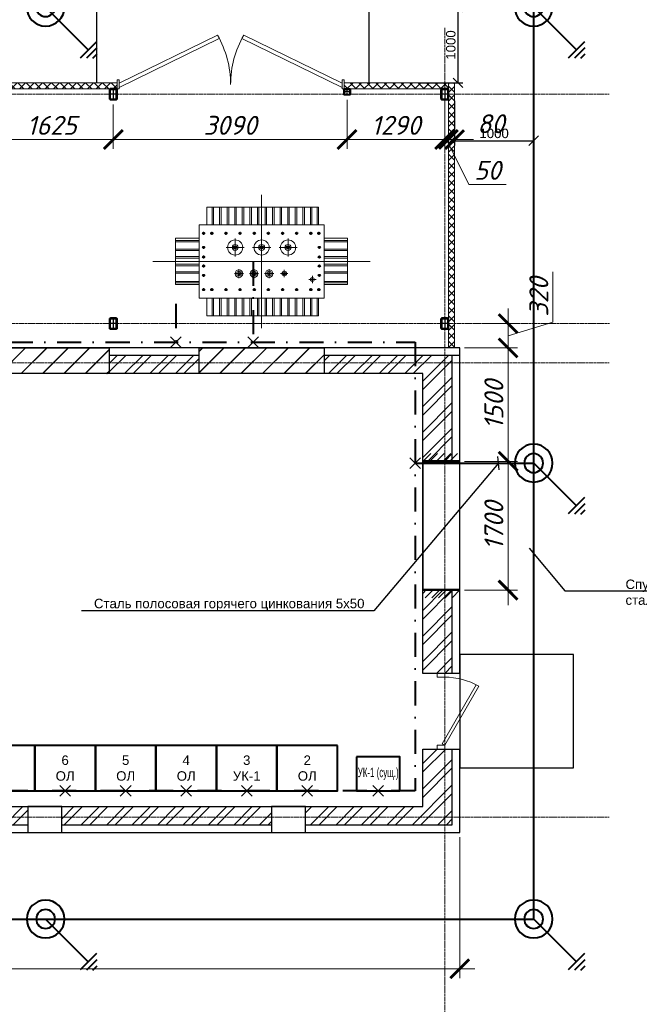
# Model space of a CAD drawing. Header units: millimetres. Extents: x 523209 to 536718, y -48289 to -47398.
# Tile 60 of 116: x 531864 to 532027, y -47791 to -47531. Entities that reach past the tile are written whole.
import ezdxf
from ezdxf import colors
from ezdxf.entities.mleader import LeaderData, LeaderLine
from ezdxf.math import Vec2, Vec3

# ---------------------------------------------------------------- set-up
doc = ezdxf.new("R2010")
doc.units = ezdxf.units.MM
for name, pattern in [('ACAD_ISO02W100', [15, 12, -3]), ('CENTER', [50.8, 31.75, -6.35, 6.35, -6.35]), ('DASHDOT', [25.4, 12.7, -6.35, 0, -6.35]), ('GOST2.303 5', [24, 20, -1.5, 1, -1.5]), ('GOST2.303 6', [12, 8, -1.5, 1, -1.5])]:
    doc.linetypes.add(name, pattern=pattern)
doc.layers.get('Defpoints').update_dxf_attribs({"color": 140})
doc.layers.add('03_Осевые', color=4, linetype='GOST2.303 5')
doc.layers.add('Двери ArchiCAD', color=7, linetype='Continuous')
for name, color, linetype, lineweight in [('centre', 1, 'CENTER', 15), ('main', 162, 'Continuous', 15), ('А_СЭНДВИЧ', 30, 'Continuous', 5), ('Двери', 250, 'Continuous', 9), ('Металл', 170, 'Continuous', 40), ('Надписи', 172, 'Continuous', 25), ('осевая', 252, 'GOST2.303 6', 9), ('Размеры', 30, 'Continuous', 9), ('сэндвич', 54, 'Continuous', 40), ('Узлы', 155, 'Continuous', 25), ('электрика', 1, 'Continuous', 40)]:
    doc.layers.add(name, color=color, linetype=linetype, lineweight=lineweight)
doc.layers.add('Двери ArchiCAD_Ном._пера__3', color=7, linetype='Continuous', lineweight=18, true_color=0xff6500)
doc.styles.add('100', font='cs_gost2304.shx', dxfattribs={"oblique": 15, "height": 250})
doc.styles.add('GOST 2.304', font='CS_Gost2304.shx')
doc.styles.get("Standard").update_dxf_attribs({"font": 'arial.ttf'})
doc.styles.add('СГЕНЕРИР_СТИЛЬ_1', font='times.ttf')
doc.styles.add('СГЕНЕРИР_СТИЛЬ_3', font='isocpeur.ttf', dxfattribs={"oblique": 15})
doc.linetypes.add('Demolish Line1', pattern='A,40,-16,["X",Standard,S=8,R=0,X=-8,Y=-4],-5.6', length=61.6)
doc.dimstyles.new('ISO-25', dxfattribs={"dimtxt": 2.5, "dimasz": 2.5, "dimexe": 1.25, "dimexo": 0.625, "dimtad": 1, "dimtxsty": 'Standard', "dimcen": 2.5, "dimadec": 0, "dimazin": 0, "dimtfac": 1, "dimtmove": 0, "dimatfit": 3, "dimfxl": 1, "dimarcsym": 0})
doc.dimstyles.new('SPDS100', dxfattribs={"dimscale": 100, "dimtxt": 2.5, "dimasz": 2.5, "dimexe": 1.25, "dimexo": 0.625, "dimtad": 1, "dimdec": 0, "dimrnd": 0.001, "dimtxsty": 'GOST 2.304', "dimblk": 'OBLIQUE', "dimcen": 2.5, "dimdle": 2, "dimclrd": 256, "dimclre": 256, "dimclrt": 256, "dimadec": 0, "dimazin": 2, "dimtfac": 0.75, "dimtdec": 0, "dimtmove": 1, "dimatfit": 3, "dimfxl": 1, "dimtolj": 1, "dimlwd": -1, "dimlwe": -1, "dimarcsym": 0})
pattern_1 = [(45, (-90472.02, 100154.6), (-168.3798, 168.3798), []), (45, (-90359.77, 100154.6), (-168.3798, 168.3798), [])]

# ---------------------------------------------------------------- blocks, each defined once
blk = doc.blocks.new('*U120')
at = {"layer": 'А_СЭНДВИЧ'}
h = blk.add_hatch(dxfattribs=at)
h.set_pattern_fill('NET', color=256, scale=25, angle=45)
h.set_pattern_definition([(45, (1390.03, -100), (-56.1266, 56.1266), []), (135, (1390.03, -100), (-56.1266, -56.1266), [])])
h.paths.add_polyline_path([(68981, -52694), (70361, -52694), (70361, -52614), (68981, -52614)])
blk.add_lwpolyline([(68981, -52694), (70361, -52694), (70361, -52614), (68981, -52614)], close=True, dxfattribs=at)
blk = doc.blocks.new('*U121')
at = {"layer": 'А_СЭНДВИЧ'}
h = blk.add_hatch(dxfattribs=at)
h.set_pattern_fill('NET', color=256, scale=25, angle=45)
h.set_pattern_definition([(45, (3704.01, -100), (-56.1266, 56.1266), []), (135, (3704.01, -100), (-56.1266, -56.1266), [])])
h.paths.add_polyline_path([(69078, -52694), (72578, -52694), (72578, -52614), (69078, -52614)])
blk.add_lwpolyline([(69078, -52694), (72578, -52694), (72578, -52614), (69078, -52614)], close=True, dxfattribs=at)
blk = doc.blocks.new('IFC Дверь - Распашная')
at = {"layer": 'Двери ArchiCAD_Ном._пера__3', "color": 0, "linetype": 'Continuous'}
for p, q in [((-329, 450), (-349, 415)), ((-349, 415), (430, -35)), ((450, 0), (-329, 450)), ((-500, 0), (-450, 0)), ((-450, -100), (-450, 0)), ((430, -35), (450, 0)), ((500, 0), (450, 0)), ((450, -100), (450, 0)), ((-500, -100), (-450, -100)), ((500, -100), (450, -100))]:
    blk.add_line(p, q, dxfattribs=at)
blk.add_arc((450, 0), 900, 150, 180, dxfattribs=at)
blk = doc.blocks.new('ворота')
at = {"layer": 'Двери', "color": 0}
for p, q in [((80334, -53636), (81635, -53000)), ((80334, -53693), (81660, -53043)), ((83284, -53693), (81959, -53043)), ((83284, -53636), (81984, -53000))]:
    blk.add_line(p, q, dxfattribs=at)
for points in [[(80309, -53710), (80334, -53710), (80334, -53590), (80309, -53590)], [(83284, -53710), (83309, -53710), (83309, -53590), (83284, -53590)]]:
    blk.add_lwpolyline(points, close=True, dxfattribs=at)
for centre, start, end in [((80509, -53650), 0, 30), ((83109, -53650), 150, 180)]:
    blk.add_arc(centre, 1300, start, end, dxfattribs=at)
blk = doc.blocks.new('_ArchTick')
at = {"color": 0, "linetype": 'ByBlock', "const_width": 0.15}
blk.add_lwpolyline([(-0.5, -0.5), (0.5, 0.5)], dxfattribs=at)
blk = doc.blocks.new('*D241')
at = {"layer": 'Defpoints', "color": 0, "transparency": 16777216}
for p in [(17711, 14085), (20801, 14150), (20801, 13562)]:
    blk.add_point(p, dxfattribs=at)
at = {"layer": 'Размеры', "linetype": 'Continuous', "transparency": 16777216}
for p, q in [((20801, 14088), (20801, 13437)), ((17711, 14023), (17711, 13437)), ((17511, 13562), (21001, 13562))]:
    blk.add_line(p, q, dxfattribs=at)
at = {"layer": 'Размеры', "transparency": 16777216, "xscale": 250, "yscale": 250, "zscale": 250, "rotation": 180}
blk.add_blockref('_ArchTick', (17711, 13562), dxfattribs=at)
at = {"layer": 'Размеры', "transparency": 16777216, "xscale": 250, "yscale": 250, "zscale": 250}
blk.add_blockref('_ArchTick', (20801, 13562), dxfattribs=at)
at = {"layer": 'Размеры', "transparency": 16777216, "insert": (19256, 13749), "char_height": 250, "attachment_point": 5, "style": 'СГЕНЕРИР_СТИЛЬ_3'}
blk.add_mtext('\\A1;3090', dxfattribs=at)
blk = doc.blocks.new('*D242')
at = {"layer": 'Defpoints', "color": 0, "transparency": 16777216}
for p in [(20801, 14150), (22091, 14085), (22091, 13562)]:
    blk.add_point(p, dxfattribs=at)
at = {"layer": 'Размеры', "linetype": 'Continuous', "transparency": 16777216}
for p, q in [((20801, 14088), (20801, 13437)), ((22091, 14023), (22091, 13437)), ((20601, 13562), (22291, 13562))]:
    blk.add_line(p, q, dxfattribs=at)
at = {"layer": 'Размеры', "transparency": 16777216, "xscale": 250, "yscale": 250, "zscale": 250, "rotation": 180}
blk.add_blockref('_ArchTick', (20801, 13562), dxfattribs=at)
at = {"layer": 'Размеры', "transparency": 16777216, "xscale": 250, "yscale": 250, "zscale": 250}
blk.add_blockref('_ArchTick', (22091, 13562), dxfattribs=at)
at = {"layer": 'Размеры', "transparency": 16777216, "insert": (21446, 13749), "char_height": 250, "attachment_point": 5, "style": 'СГЕНЕРИР_СТИЛЬ_3'}
blk.add_mtext('\\A1;1290', dxfattribs=at)
blk = doc.blocks.new('*D243')
at = {"layer": 'Defpoints', "color": 0, "transparency": 16777216}
for p in [(22091, 14085), (22141, 14085), (22141, 13562)]:
    blk.add_point(p, dxfattribs=at)
at = {"layer": 'Размеры', "linetype": 'Continuous', "transparency": 16777216}
for p, q in [((22091, 14023), (22091, 13437)), ((22141, 14023), (22141, 13437)), ((22091, 13562), (21841, 13562)), ((22091, 13562), (22141, 13562)), ((22091, 13562), (22141, 13562)), ((22116, 13562), (22411, 12968)), ((22141, 13562), (22391, 13562)), ((22411, 12968), (22903, 12968))]:
    blk.add_line(p, q, dxfattribs=at)
at = {"layer": 'Размеры', "transparency": 16777216, "xscale": 250, "yscale": 250, "zscale": 250}
blk.add_blockref('_ArchTick', (22091, 13562), dxfattribs=at)
at = {"layer": 'Размеры', "transparency": 16777216, "xscale": 250, "yscale": 250, "zscale": 250, "rotation": 180}
blk.add_blockref('_ArchTick', (22141, 13562), dxfattribs=at)
at = {"layer": 'Размеры', "transparency": 16777216, "insert": (22657, 13155), "char_height": 250, "attachment_point": 5, "style": 'СГЕНЕРИР_СТИЛЬ_3'}
blk.add_mtext('\\A1;50', dxfattribs=at)
blk = doc.blocks.new('*D244')
at = {"layer": 'Defpoints', "color": 0, "transparency": 16777216}
for p in [(22141, 14085), (22221, 14085), (22221, 13562)]:
    blk.add_point(p, dxfattribs=at)
at = {"layer": 'Размеры', "linetype": 'Continuous', "transparency": 16777216}
for p, q in [((22141, 14023), (22141, 13437)), ((22221, 14023), (22221, 13437)), ((22141, 13562), (21891, 13562)), ((22141, 13562), (22221, 13562)), ((22221, 13562), (22471, 13562))]:
    blk.add_line(p, q, dxfattribs=at)
at = {"layer": 'Размеры', "transparency": 16777216, "xscale": 250, "yscale": 250, "zscale": 250}
blk.add_blockref('_ArchTick', (22141, 13562), dxfattribs=at)
at = {"layer": 'Размеры', "transparency": 16777216, "xscale": 250, "yscale": 250, "zscale": 250, "rotation": 180}
blk.add_blockref('_ArchTick', (22221, 13562), dxfattribs=at)
at = {"layer": 'Размеры', "transparency": 16777216, "insert": (22701, 13770), "char_height": 250, "attachment_point": 5, "style": 'СГЕНЕРИР_СТИЛЬ_3'}
blk.add_mtext('\\A1;80', dxfattribs=at)
blk = doc.blocks.new('*D251')
at = {"layer": 'Defpoints', "color": 0, "transparency": 16777216}
for p in [(22291, 9310), (22291, 7610), (22929, 7610)]:
    blk.add_point(p, dxfattribs=at)
at = {"layer": 'Размеры', "linetype": 'Continuous', "transparency": 16777216}
for p, q in [((22929, 9510), (22929, 7410)), ((22354, 9310), (23054, 9310)), ((22354, 7610), (23054, 7610))]:
    blk.add_line(p, q, dxfattribs=at)
at = {"layer": 'Размеры', "transparency": 16777216, "xscale": 250, "yscale": 250, "zscale": 250}
for p, rotation in [((22929, 9310), 90), ((22929, 7610), 270)]:
    blk.add_blockref('_ArchTick', p, dxfattribs=dict(at, rotation=rotation))
at = {"layer": 'Размеры', "transparency": 16777216, "insert": (22741, 8460), "char_height": 250, "attachment_point": 5, "rotation": 90, "style": 'СГЕНЕРИР_СТИЛЬ_3'}
blk.add_mtext('\\A1;1700', dxfattribs=at)
blk = doc.blocks.new('*D252')
at = {"layer": 'Defpoints', "color": 0, "transparency": 16777216}
for p in [(22291, 10810), (22929, 10810), (22291, 9310)]:
    blk.add_point(p, dxfattribs=at)
at = {"layer": 'Размеры', "linetype": 'Continuous', "transparency": 16777216}
for p, q in [((22929, 9110), (22929, 11010)), ((22354, 10810), (23054, 10810)), ((22354, 9310), (23054, 9310))]:
    blk.add_line(p, q, dxfattribs=at)
at = {"layer": 'Размеры', "transparency": 16777216, "xscale": 250, "yscale": 250, "zscale": 250}
for p, rotation in [((22929, 10810), 90), ((22929, 9310), 270)]:
    blk.add_blockref('_ArchTick', p, dxfattribs=dict(at, rotation=rotation))
at = {"layer": 'Размеры', "transparency": 16777216, "insert": (22741, 10060), "char_height": 250, "attachment_point": 5, "rotation": 90, "style": 'СГЕНЕРИР_СТИЛЬ_3'}
blk.add_mtext('\\A1;1500', dxfattribs=at)
blk = doc.blocks.new('A$C6DC02123')
for points in [[(820, 792.1, 1), (797.7, 792.1, 1)], [(1080.3, 792.1, 1), (1058, 792.1, 1)], [(1340.6, 792.1, 1), (1318.3, 792.1, 1)], [(857.2, 535.5, 1), (834.8, 535.5, 1)], [(1005.9, 535.5, 1), (983.6, 535.5, 1)], [(1154.7, 535.5, 1), (1132.3, 535.5, 1)], [(1303.4, 535.5, 1), (1281.1, 535.5, 1)]]:
    blk.add_hatch(color=256).paths.add_polyline_path(points)
for centre, radius in [((498.2, 930.7), 7.44), ((579.7, 930.7), 7.44), ((718.8, 930.7), 7.44), ((857.9, 930.7), 7.44), ((997, 930.7), 7.44), ((1136.1, 930.7), 7.44), ((1275.1, 930.7), 7.44), ((1414.2, 930.7), 7.44), ((1553.3, 930.7), 7.44), ((1631.8, 930.7), 7.44), ((498.2, 792.1), 7.44), ((808.8, 792.1), 11.2), ((1069.1, 792.1), 11.2), ((1329.4, 792.1), 11.2), ((1637, 792.1), 7.44), ((498.2, 699.1), 7.44), ((1637, 699.1), 7.44), ((498.2, 609.9), 7.44), ((1637, 609.9), 7.44), ((498.2, 516.9), 7.44), ((1637, 516.9), 7.44), ((498.2, 378.2), 7.44), ((579.7, 378.2), 7.44), ((718.8, 378.2), 7.44), ((857.9, 378.2), 7.44), ((997, 378.2), 7.44), ((1136.1, 378.2), 7.44), ((1275.1, 378.2), 7.44), ((1414.2, 378.2), 7.44), ((1553.3, 378.2), 7.44), ((1631.8, 378.2), 7.44)]:
    blk.add_circle(centre, radius)
at = {"layer": 'centre', "lineweight": 15, "ltscale": 100}
for p, q in [((1069.1, 1309), (1069.1, 0)), ((808.8, 702.8), (808.8, 881.3)), ((1069.1, 702.8), (1069.1, 881.3)), ((1329.4, 702.8), (1329.4, 881.3)), ((719.6, 792.1), (898.1, 792.1)), ((979.9, 792.1), (1158.4, 792.1)), ((1240.2, 792.1), (1418.7, 792.1)), ((0, 654.5), (2138.2, 655.4)), ((801.4, 535.5), (890.6, 535.5)), ((846, 490.9), (846, 580.1)), ((950.1, 535.5), (1039.4, 535.5)), ((994.7, 490.9), (994.7, 580.1)), ((1098.9, 535.5), (1188.1, 535.5)), ((1143.5, 490.9), (1143.5, 580.1)), ((1256.1, 535.5), (1328.4, 535.5)), ((1292.2, 571.7), (1292.2, 499.3)), ((1568.5, 513.1), (1568.5, 440.8)), ((1532.3, 477), (1604.7, 477))]:
    blk.add_line(p, q, dxfattribs=at)
at = {"layer": 'main', "lineweight": 15, "ltscale": 100}
for p, q in [((1628, 1189.5), (529.9, 1189.5)), ((529.9, 1189.5), (529.9, 1015.7)), ((582, 1189.5), (582, 1015.7)), ((596.8, 1189.5), (596.8, 1015.7)), ((656.3, 1189.5), (656.3, 1015.7)), ((671.2, 1189.5), (671.2, 1015.7)), ((730.7, 1189.5), (730.7, 1015.7)), ((745.6, 1189.5), (745.6, 1015.7)), ((805.1, 1189.5), (805.1, 1015.7)), ((820, 1189.5), (820, 1015.7)), ((879.5, 1189.5), (879.5, 1015.7)), ((894.3, 1189.5), (894.3, 1015.7)), ((953.8, 1189.5), (953.8, 1015.7)), ((968.7, 1189.5), (968.7, 1015.7)), ((1028.2, 1189.5), (1028.2, 1015.7)), ((1043.1, 1189.5), (1043.1, 1015.7)), ((1102.6, 1189.5), (1102.6, 1015.7)), ((1117.5, 1189.5), (1117.5, 1015.7)), ((1177, 1189.5), (1177, 1015.7)), ((1191.8, 1189.5), (1191.8, 1015.7)), ((1251.3, 1189.5), (1251.3, 1015.7)), ((1266.2, 1189.5), (1266.2, 1015.7)), ((1325.7, 1189.5), (1325.7, 1015.7)), ((1340.6, 1189.5), (1340.6, 1015.7)), ((1400.1, 1189.5), (1400.1, 1015.7)), ((1415, 1189.5), (1415, 1015.7)), ((1474.5, 1189.5), (1474.5, 1015.7)), ((1489.3, 1189.5), (1489.3, 1015.7)), ((1548.8, 1189.5), (1548.8, 1015.7)), ((1563.7, 1189.5), (1563.7, 1015.7)), ((1616.9, 1189.5), (1616.9, 1015.7)), ((1628, 1189.5), (1628, 1015.7)), ((455.5, 1015.7), (1682.7, 1015.7)), ((455.5, 1015.7), (455.5, 293.2)), ((1682.7, 1015.7), (1682.7, 293.2)), ((223.1, 883.1), (223.1, 426.7)), ((223.1, 883.1), (455.5, 883.1)), ((1915.1, 883.1), (1682.7, 883.1)), ((1915.1, 883.1), (1915.1, 426.7)), ((223.1, 861.9), (455.5, 861.9)), ((223.1, 847), (455.5, 847)), ((223.1, 776.5), (455.5, 776.5)), ((1915.1, 861.9), (1682.7, 861.9)), ((1915.1, 847), (1682.7, 847)), ((1915.1, 776.5), (1682.7, 776.5)), ((223.1, 761.6), (455.5, 761.6)), ((223.1, 702.1), (455.5, 702.1)), ((223.1, 687.2), (455.5, 687.2)), ((1915.1, 761.6), (1682.7, 761.6)), ((1915.1, 702.1), (1682.7, 702.1)), ((1915.1, 687.2), (1682.7, 687.2)), ((223.1, 627.7), (455.5, 627.7)), ((223.1, 612.9), (455.5, 612.9)), ((1915.1, 627.7), (1682.7, 627.7)), ((1915.1, 612.9), (1682.7, 612.9)), ((223.1, 553.4), (455.5, 553.4)), ((223.1, 538.5), (455.5, 538.5)), ((1915.1, 553.4), (1682.7, 553.4)), ((1915.1, 538.5), (1682.7, 538.5)), ((223.1, 458.9), (455.5, 458.9)), ((223.1, 444), (455.5, 444)), ((223.1, 426.7), (455.5, 426.7)), ((1915.1, 458.9), (1682.7, 458.9)), ((1915.1, 444), (1682.7, 444)), ((1915.1, 426.7), (1682.7, 426.7)), ((455.5, 293.2), (1682.7, 293.2)), ((529.9, 293.2), (529.9, 119.4)), ((582, 293.2), (582, 119.4)), ((596.8, 293.2), (596.8, 119.4)), ((656.3, 293.2), (656.3, 119.4)), ((671.2, 293.2), (671.2, 119.4)), ((730.7, 293.2), (730.7, 119.4)), ((745.6, 293.2), (745.6, 119.4)), ((805.1, 293.2), (805.1, 119.4)), ((820, 293.2), (820, 119.4)), ((879.5, 293.2), (879.5, 119.4)), ((894.3, 293.2), (894.3, 119.4)), ((953.8, 293.2), (953.8, 119.4)), ((968.7, 293.2), (968.7, 119.4)), ((1028.2, 293.2), (1028.2, 119.4)), ((1043.1, 293.2), (1043.1, 119.4)), ((1102.6, 293.2), (1102.6, 119.4)), ((1117.5, 293.2), (1117.5, 119.4)), ((1177, 293.2), (1177, 119.4)), ((1191.8, 293.2), (1191.8, 119.4)), ((1251.3, 293.2), (1251.3, 119.4)), ((1266.2, 293.2), (1266.2, 119.4)), ((1325.7, 293.2), (1325.7, 119.4)), ((1340.6, 293.2), (1340.6, 119.4)), ((1400.1, 293.2), (1400.1, 119.4)), ((1415, 293.2), (1415, 119.4)), ((1474.5, 293.2), (1474.5, 119.4)), ((1489.3, 293.2), (1489.3, 119.4)), ((1548.8, 293.2), (1548.8, 119.4)), ((1563.7, 293.2), (1563.7, 119.4)), ((1616.9, 293.2), (1616.9, 119.4)), ((1628, 293.2), (1628, 119.4)), ((529.9, 119.4), (1628, 119.4))]:
    blk.add_line(p, q, dxfattribs=at)
for centre, radius in [((808.8, 792.1), 74.4), ((808.8, 792.1), 29.7), ((1069.1, 792.1), 74.4), ((1069.1, 792.1), 29.7), ((1329.4, 792.1), 74.4), ((1329.4, 792.1), 29.7), ((846, 535.5), 37.2), ((846, 535.5), 22.3), ((846, 535.5), 11.2), ((994.7, 535.5), 37.2), ((994.7, 535.5), 22.3), ((994.7, 535.5), 11.2), ((1143.5, 535.5), 37.2), ((1143.5, 535.5), 22.3), ((1143.5, 535.5), 11.2), ((1292.2, 535.5), 22.3), ((1292.2, 535.5), 11.2), ((1568.5, 477), 18.6)]:
    blk.add_circle(centre, radius, dxfattribs=at)
blk = doc.blocks.new('*U210')
for points in [[(-32, -40), (32, -40, 0.414214), (40, -32), (40, 32, 0.414214), (32, 40), (-32, 40, 0.414214), (-40, 32), (-40, -32, 0.414214)], [(-32, -36), (32, -36, 0.414214), (36, -32), (36, 32, 0.414214), (32, 36), (-32, 36, 0.414214), (-36, 32), (-36, -32, 0.414214)]]:
    blk.add_lwpolyline(points, format="xyb", close=True)
at = {"layer": '03_Осевые'}
for p, q in [((0, -40), (0, 40)), ((-40, 0), (40, 0))]:
    blk.add_line(p, q, dxfattribs=at)
blk = doc.blocks.new('*U214')
for points in [[(-38, -70), (38, -70, 0.414214), (50, -58), (50, 58, 0.414214), (38, 70), (-38, 70, 0.414214), (-50, 58), (-50, -58, 0.414214)], [(-38, -64), (38, -64, 0.414214), (44, -58), (44, 58, 0.414214), (38, 64), (-38, 64, 0.414214), (-44, 58), (-44, -58, 0.414214)]]:
    blk.add_lwpolyline(points, format="xyb", close=True)
at = {"layer": '03_Осевые'}
for p, q in [((-50, 0), (50, 0)), ((0, -70), (0, 70))]:
    blk.add_line(p, q, dxfattribs=at)
blk = doc.blocks.new('*U215')
for points in [[(-38, -70), (38, -70, 0.414214), (50, -58), (50, 58, 0.414214), (38, 70), (-38, 70, 0.414214), (-50, 58), (-50, -58, 0.414214)], [(-38, -64), (38, -64, 0.414214), (44, -58), (44, 58, 0.414214), (38, 64), (-38, 64, 0.414214), (-44, 58), (-44, -58, 0.414214)]]:
    blk.add_lwpolyline(points, format="xyb", close=True)
at = {"layer": '03_Осевые'}
for p, q in [((-50, 0), (50, 0)), ((0, -70), (0, 70))]:
    blk.add_line(p, q, dxfattribs=at)
blk = doc.blocks.new('*U216')
for points in [[(-38, -70), (38, -70, 0.414214), (50, -58), (50, 58, 0.414214), (38, 70), (-38, 70, 0.414214), (-50, 58), (-50, -58, 0.414214)], [(-38, -64), (38, -64, 0.414214), (44, -58), (44, 58, 0.414214), (38, 64), (-38, 64, 0.414214), (-44, 58), (-44, -58, 0.414214)]]:
    blk.add_lwpolyline(points, format="xyb", close=True)
at = {"layer": '03_Осевые'}
for p, q in [((-50, 0), (50, 0)), ((0, -70), (0, 70))]:
    blk.add_line(p, q, dxfattribs=at)
blk = doc.blocks.new('*U217')
for points in [[(-38, -70), (38, -70, 0.414214), (50, -58), (50, 58, 0.414214), (38, 70), (-38, 70, 0.414214), (-50, 58), (-50, -58, 0.414214)], [(-38, -64), (38, -64, 0.414214), (44, -58), (44, 58, 0.414214), (38, 64), (-38, 64, 0.414214), (-44, 58), (-44, -58, 0.414214)]]:
    blk.add_lwpolyline(points, format="xyb", close=True)
at = {"layer": '03_Осевые'}
for p, q in [((-50, 0), (50, 0)), ((0, -70), (0, 70))]:
    blk.add_line(p, q, dxfattribs=at)
blk = doc.blocks.new('*D254')
at = {"layer": 'Defpoints', "color": 0, "transparency": 16777216}
for p in [(22543, 11130), (22929, 11130), (22543, 10810)]:
    blk.add_point(p, dxfattribs=at)
at = {"layer": 'Размеры', "linetype": 'Continuous', "transparency": 16777216}
for p, q in [((23522, 11148), (23522, 11815)), ((22929, 10610), (22929, 11330)), ((22606, 11130), (23054, 11130)), ((22929, 10970), (23522, 11148)), ((22606, 10810), (23054, 10810))]:
    blk.add_line(p, q, dxfattribs=at)
at = {"layer": 'Размеры', "transparency": 16777216, "xscale": 250, "yscale": 250, "zscale": 250}
for p, rotation in [((22929, 11130), 90), ((22929, 10810), 270)]:
    blk.add_blockref('_ArchTick', p, dxfattribs=dict(at, rotation=rotation))
at = {"layer": 'Размеры', "transparency": 16777216, "insert": (23335, 11482), "char_height": 250, "attachment_point": 5, "rotation": 90, "style": 'СГЕНЕРИР_СТИЛЬ_3'}
blk.add_mtext('\\A1;320', dxfattribs=at)
blk = doc.blocks.new('*D259')
at = {"layer": 'Defpoints', "color": 0, "transparency": 16777216}
for p in [(4891, 4410), (22291, 4410), (22291, 2608)]:
    blk.add_point(p, dxfattribs=at)
at = {"layer": 'Размеры', "linetype": 'Continuous', "transparency": 16777216}
for p, q in [((4891, 4348), (4891, 2483)), ((22291, 4348), (22291, 2483)), ((4691, 2608), (22491, 2608))]:
    blk.add_line(p, q, dxfattribs=at)
at = {"layer": 'Размеры', "transparency": 16777216, "xscale": 250, "yscale": 250, "zscale": 250, "rotation": 180}
blk.add_blockref('_ArchTick', (4891, 2608), dxfattribs=at)
at = {"layer": 'Размеры', "transparency": 16777216, "xscale": 250, "yscale": 250, "zscale": 250}
blk.add_blockref('_ArchTick', (22291, 2608), dxfattribs=at)
at = {"layer": 'Размеры', "transparency": 16777216, "insert": (13591, 2795), "char_height": 250, "attachment_point": 5, "style": 'СГЕНЕРИР_СТИЛЬ_3'}
blk.add_mtext('\\A1;17400', dxfattribs=at)
blk = doc.blocks.new('*D263')
at = {"layer": 'Defpoints', "color": 0, "transparency": 16777216}
for p in [(16086, 13918), (17711, 13918), (17711, 13562)]:
    blk.add_point(p, dxfattribs=at)
at = {"layer": 'Размеры', "linetype": 'Continuous', "transparency": 16777216}
for p, q in [((16086, 13855), (16086, 13437)), ((17711, 13855), (17711, 13437)), ((15886, 13562), (17911, 13562))]:
    blk.add_line(p, q, dxfattribs=at)
at = {"layer": 'Размеры', "transparency": 16777216, "xscale": 250, "yscale": 250, "zscale": 250, "rotation": 180}
blk.add_blockref('_ArchTick', (16086, 13562), dxfattribs=at)
at = {"layer": 'Размеры', "transparency": 16777216, "xscale": 250, "yscale": 250, "zscale": 250}
blk.add_blockref('_ArchTick', (17711, 13562), dxfattribs=at)
at = {"layer": 'Размеры', "transparency": 16777216, "insert": (16899, 13749), "char_height": 250, "attachment_point": 5, "style": 'СГЕНЕРИР_СТИЛЬ_3'}
blk.add_mtext('\\A1;1625', dxfattribs=at)
blk = doc.blocks.new('*U38')
at = {"color": 0, "linetype": 'ByBlock', "lineweight": -2}
for p, q in [((0, 0), (0, 15.96)), ((-3.05, 0), (3.05, 0)), ((-1.92, -1.2), (1.92, -1.2)), ((-0.8, -2.4), (0.8, -2.4))]:
    blk.add_line(p, q, dxfattribs=at)
blk = doc.blocks.new('A$C1FCB67F9')
at = {"layer": 'электрика', "color": 3, "ltscale": 0.15}
for radius in [5, 2.5]:
    blk.add_circle((13.55, 13.55), radius, dxfattribs=at)
at = {"rotation": 315}
blk.add_blockref('*U38', (2.26, 2.26), dxfattribs=at)
blk = doc.blocks.new('_Oblique')
at = {"color": 0, "linetype": 'ByBlock', "lineweight": -2}
blk.add_line((-0.5, -0.5), (0.5, 0.5), dxfattribs=at)
blk = doc.blocks.new('*D222')
at = {"color": 0, "linetype": 'Continuous', "lineweight": -2, "ltscale": 0.15, "transparency": 16777216}
for p, q in [((531978.55, -47552.35), (531978.55, -47564.13)), ((531999.46, -47552.35), (531999.46, -47564.13)), ((531978.55, -47562.88), (531999.46, -47562.88))]:
    blk.add_line(p, q, dxfattribs=at)
at = {"layer": 'Defpoints', "color": 0, "ltscale": 0.15, "transparency": 16777216}
for p in [(531978.55, -47551.73), (531999.46, -47551.73), (531999.46, -47562.88)]:
    blk.add_point(p, dxfattribs=at)
at = {"color": 0, "lineweight": -2, "ltscale": 0.15, "transparency": 16777216, "xscale": 2.5, "yscale": 2.5, "zscale": 2.5, "rotation": 180}
blk.add_blockref('_Oblique', (531978.55, -47562.88), dxfattribs=at)
at = {"color": 0, "lineweight": -2, "ltscale": 0.15, "transparency": 16777216, "xscale": 2.5, "yscale": 2.5, "zscale": 2.5}
blk.add_blockref('_Oblique', (531999.46, -47562.88), dxfattribs=at)
at = {"color": 0, "ltscale": 0.15, "transparency": 16777216, "insert": (531989, -47560.97), "char_height": 2.5, "attachment_point": 5}
blk.add_mtext('1000', dxfattribs=at)
blk = doc.blocks.new('*D223')
at = {"color": 0, "linetype": 'Continuous', "lineweight": -2, "ltscale": 0.15, "transparency": 16777216}
for p, q in [((531968.94, -47527.6), (531980.71, -47527.6)), ((531979.46, -47547.6), (531979.46, -47527.6)), ((531968.94, -47547.6), (531980.71, -47547.6))]:
    blk.add_line(p, q, dxfattribs=at)
at = {"layer": 'Defpoints', "color": 0, "ltscale": 0.15, "transparency": 16777216}
for p in [(531968.31, -47527.6), (531979.46, -47527.6), (531968.31, -47547.6)]:
    blk.add_point(p, dxfattribs=at)
at = {"color": 0, "lineweight": -2, "ltscale": 0.15, "transparency": 16777216, "xscale": 2.5, "yscale": 2.5, "zscale": 2.5}
for p, rotation in [((531979.46, -47527.6), 90), ((531979.46, -47547.6), 270)]:
    blk.add_blockref('_Oblique', p, dxfattribs=dict(at, rotation=rotation))
at = {"color": 0, "ltscale": 0.15, "transparency": 16777216, "insert": (531977.56, -47537.6), "char_height": 2.5, "attachment_point": 5, "rotation": 90}
blk.add_mtext('1000', dxfattribs=at)
blk = doc.blocks.new('_None')
blk = doc.blocks.new('A$C0A5B357C')
at = {"layer": 'электрика', "color": 3, "lineweight": 30, "ltscale": 50}
for p, q in [((283, 0), (0, 283)), ((0, 0), (283, 283))]:
    blk.add_line(p, q, dxfattribs=at)
blk = doc.blocks.new('A$C6B5953C9')
at = {"layer": 'А_СЭНДВИЧ'}
h = blk.add_hatch(dxfattribs=at)
h.set_pattern_fill('NET', color=256, scale=25, angle=45)
h.set_pattern_definition([(45, (-52279.9, 66824.63), (-56.1266, 56.1266), []), (135, (-52279.9, 66824.63), (-56.1266, -56.1266), [])])
h.paths.add_polyline_path([(13641.3, 14230.2), (13641.3, 14310.2), (9421.4, 14310.2), (9421.4, 14230.2)])
h.paths.add_polyline_path([(14551.3, 14310.2), (14551.3, 14230.2), (17761.3, 14230.2), (17761.3, 14310.2)])
at = {"layer": 'сэндвич', "lineweight": 30}
h = blk.add_hatch(dxfattribs=at)
h.set_pattern_fill('JIS_LC_20', color=256, scale=10)
h.set_pattern_definition([(45, (-93222.02, 100154.6), (-141.42136, 141.42136), []), (45, (-93218.02, 100154.6), (-141.42136, 141.42136), [])])
h.paths.add_polyline_path([(8446.4, 10470.2), (6796.4, 10470.2), (6796.4, 10810.2), (8446.4, 10810.2)])
h.paths.add_polyline_path([(20496.4, 10470.2), (18846.4, 10470.2), (18846.4, 10810.2), (20496.4, 10810.2)])
h = blk.add_hatch(dxfattribs=at)
h.set_pattern_fill('JIS_LC_20', color=256, scale=10)
h.set_pattern_definition([(45, (-90472.02, 100154.6), (-141.42136, 141.42136), []), (45, (-90468.02, 100154.6), (-141.42136, 141.42136), [])])
h.paths.add_polyline_path([(11196.4, 10470.2), (9546.4, 10470.2), (9546.4, 10810.2), (11196.4, 10810.2)])
h.paths.add_polyline_path([(17656.4, 10470.2), (16006.4, 10470.2), (16006.4, 10810.2), (17656.4, 10810.2)])
at = {"layer": 'Узлы', "linetype": 'ByBlock', "lineweight": 5}
h = blk.add_hatch(dxfattribs=at)
h.set_pattern_fill('ANSI32', color=256, scale=25)
h.set_pattern_definition(pattern_1)
h.paths.add_polyline_path([(18846.4, 10710.2), (17656.4, 10710.2), (17656.4, 10470.2), (18846.4, 10470.2)])
h = blk.add_hatch(dxfattribs=at)
h.set_pattern_fill('ANSI32', color=256, scale=25)
h.set_pattern_definition(pattern_1)
h.paths.add_polyline_path([(21701.4, 10470.2), (21701.4, 10710.2), (20496.4, 10710.2), (20496.4, 10470.2)])
h.paths.add_polyline_path([(21701.4, 10710.2), (21701.4, 10470.2), (21801.4, 10470.2), (21801.4, 9315.2), (22191.4, 9315.2), (22191.4, 10710.2)])
h = blk.add_hatch(dxfattribs=at)
h.set_pattern_fill('ANSI32', color=256, scale=25)
h.set_pattern_definition(pattern_1)
h.paths.add_polyline_path([(22191.4, 6510.2), (22191.4, 7611.6), (21801.4, 7611.6), (21801.4, 6510.2)])
h = blk.add_hatch(dxfattribs=at)
h.set_pattern_fill('ANSI32', color=256, scale=25)
h.set_pattern_definition(pattern_1)
h.paths.add_polyline_path([(20251.4, 4510.2), (22191.4, 4510.2), (22191.4, 5510.2), (21801.4, 5510.2), (21801.4, 4750.2), (20251.4, 4750.2)])
h = blk.add_hatch(dxfattribs=at)
h.set_pattern_fill('ANSI32', color=256, scale=25)
h.set_pattern_definition(pattern_1)
h.paths.add_polyline_path([(10881.4, 4510.2), (16581.4, 4510.2), (16581.4, 4750.2), (10881.4, 4750.2)])
h = blk.add_hatch(dxfattribs=at)
h.set_pattern_fill('ANSI32', color=256, scale=25)
h.set_pattern_definition(pattern_1)
h.paths.add_polyline_path([(17031.4, 4510.2), (19261.4, 4510.2), (19261.4, 4750.2), (17031.4, 4750.2)])
h = blk.add_hatch(dxfattribs=at)
h.set_pattern_fill('ANSI32', color=256, scale=25)
h.set_pattern_definition(pattern_1)
h.paths.add_polyline_path([(19261.4, 4510.2), (19801.4, 4510.2), (19801.4, 4750.2), (19261.4, 4750.2)])
for p, q in [((22291.4, 6510.2), (22291.4, 10810.2)), ((22191.4, 9311.6), (22191.4, 10710.2))]:
    blk.add_line(p, q)
for points in [[(21091.4, 14310.2), (21091.4, 16350.2), (17491.4, 16350.2), (17491.4, 14310.2)], [(22291.4, 10810.2), (4891.4, 10810.2), (4891.4, 4410.2), (9851.4, 4410.2)], [(18846.4, 10710.2), (17656.4, 10710.2)], [(22291.4, 10710.2), (20496.4, 10710.2)], [(21801.4, 10470.2), (5381.4, 10470.2), (5381.4, 4750.2), (9851.4, 4750.2)], [(21801.4, 6510.2), (21801.4, 10470.2), (21701.4, 10470.2)], [(22191.4, 6510.2), (22191.4, 7611.6)], [(22291.4, 6510.2), (21801.4, 6510.2)], [(19261.4, 4410.2), (22291.4, 4410.2), (22291.4, 5510.2)], [(19261.4, 4750.2), (21801.4, 4750.2), (21801.4, 5510.2)], [(20251.4, 4510.2), (22191.4, 4510.2), (22191.4, 5510.2)], [(21801.4, 5510.2), (22291.4, 5510.2)], [(9851.4, 4750.2), (19261.4, 4750.2)], [(10881.4, 4510.2), (16581.4, 4510.2)], [(17031.4, 4510.2), (19261.4, 4510.2)], [(19261.4, 4510.2), (19801.4, 4510.2)], [(9851.4, 4410.2), (19261.4, 4410.2)]]:
    blk.add_lwpolyline(points)
for points in [[(17656.4, 10470.2), (16006.4, 10470.2), (16006.4, 10810.2), (17656.4, 10810.2)], [(20496.4, 10470.2), (18846.4, 10470.2), (18846.4, 10810.2), (20496.4, 10810.2)], [(22291.4, 7610.2), (22291.4, 9310.2), (21801.4, 9310.2), (21801.4, 7610.2)], [(22291.4, 5260.2), (23791.4, 5260.2), (23791.4, 6760.2), (22291.4, 6760.2)], [(16581.4, 4410.2), (17031.4, 4410.2), (17031.4, 4750.2), (16581.4, 4750.2)], [(19801.4, 4410.2), (20251.4, 4410.2), (20251.4, 4750.2), (19801.4, 4750.2)]]:
    blk.add_lwpolyline(points, close=True)
at = {"layer": 'А_СЭНДВИЧ'}
blk.add_lwpolyline([(14551.3, 14230.2), (17761.3, 14230.2), (17761.3, 14310.2), (14551.3, 14310.2)], dxfattribs=at)
at = {"layer": 'осевая', "ltscale": 0.5}
for points in [[(22091.4, 15039), (22091.4, 1000)], [(1000, 14160.2), (24268.5, 14160.2)], [(1435.5, 11130.2), (24268.5, 11130.2)], [(1000, 10610.2), (24268.5, 10610.2)], [(1000, 4610.2), (24268.5, 4610.2)]]:
    blk.add_lwpolyline(points, dxfattribs=at)
at = {"layer": 'сэндвич', "lineweight": 30, "flags": 128}
for points in [[(21801.4, 9310.2), (21906, 9414.9)], [(21889.9, 9310.2), (21994.6, 9414.9)], [(21978.5, 9310.2), (22083.1, 9414.9)], [(22067, 9310.2), (22171.7, 9414.9)], [(22155.5, 9310.2), (22260.2, 9414.9)], [(21938.4, 7613.1), (21833.7, 7508.4)], [(22026.9, 7613.1), (21922.2, 7508.4)], [(22115.5, 7613.1), (22010.8, 7508.4)], [(22204, 7613.1), (22099.3, 7508.4)], [(22292.6, 7613.1), (22187.9, 7508.4)]]:
    blk.add_lwpolyline(points, dxfattribs=at)
at = {"layer": 'сэндвич', "lineweight": 50, "flags": 128}
for points in [[(21802, 9311.6), (22292, 9311.6)], [(21802, 7611.6), (22292, 7611.6)]]:
    blk.add_lwpolyline(points, dxfattribs=at)
at = {"layer": 'А_СЭНДВИЧ', "xscale": -1}
blk.add_blockref('*U120', (91122.6, 66924.6), dxfattribs=at)
at = {"layer": 'А_СЭНДВИЧ', "xscale": -1, "rotation": 90}
blk.add_blockref('*U121', (-30473.1, 83388.4), dxfattribs=at)
at = {"layer": 'Двери', "color": 0, "xscale": -1}
blk.add_blockref('ворота', (101070.8, 67940.4), dxfattribs=at)
at = {"layer": 'Двери ArchiCAD', "color": 0, "linetype": 'Continuous', "lineweight": 18, "zscale": 1000, "rotation": 270}
blk.add_blockref('IFC Дверь - Распашная', (22091.4, 6010.2), dxfattribs=at)
at = {"layer": 'Металл', "rotation": 180.0099999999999}
for name, p in [('*U217', (17711.4, 14160.2)), ('*U216', (22091.4, 14160.2)), ('*U214', (17711.4, 11130.2)), ('*U215', (22091.4, 11130.2))]:
    blk.add_blockref(name, p, dxfattribs=at)
at = {"layer": 'Металл', "xscale": -1, "rotation": 0.009999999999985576}
blk.add_blockref('*U210', (20801.4, 14190.2), dxfattribs=at)
at = {"layer": 'электрика', "color": 1, "ltscale": 0.2, "xscale": 1.343971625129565, "yscale": 1.343971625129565, "zscale": 1.343971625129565}
blk.add_blockref('A$C6DC02123', (18234.5, 11071.4), dxfattribs=at)
at = {"layer": 'Размеры'}
for base, p1, p2, picture, middle in [((20801.4, 13561.7), (17711.4, 14085.2), (20801.4, 14150.2), '*D241', (19256.4, 13749.2)), ((22091.4, 13561.7), (20801.4, 14150.2), (22091.4, 14085.2), '*D242', (21446.4, 13749.2)), ((17711.4, 13561.7), (16086.4, 13917.6), (17711.4, 13917.6), '*D263', (16898.9, 13749.2)), ((22291.4, 2608), (4891.4, 4410.2), (22291.4, 4410.2), '*D259', (13591.4, 2795.5))]:
    dim = blk.add_linear_dim(base=base, p1=p1, p2=p2, dimstyle='SPDS100', override={"dimtxsty": 'СГЕНЕРИР_СТИЛЬ_3', "dimblk1": 'ArchTick', "dimblk2": 'ArchTick', "dimsah": 1}, dxfattribs=at)
    dim.commit()
    dim.dimension.update_dxf_attribs({"geometry": picture, "text_midpoint": middle})
for base, p1, p2, picture, middle in [((22141.4, 13561.7), (22091.4, 14085.2), (22141.4, 14085.2), '*D243', (22473.7, 12968)), ((22221.4, 13561.7), (22141.4, 14085.2), (22221.4, 14085.2), '*D244', (22700.8, 13582.7))]:
    dim = blk.add_linear_dim(base=base, p1=p1, p2=p2, dimstyle='SPDS100', override={"dimtxsty": 'СГЕНЕРИР_СТИЛЬ_3', "dimblk1": 'ArchTick', "dimblk2": 'ArchTick', "dimsah": 1}, dxfattribs=at)
    dim.commit()
    dim.dimension.update_dxf_attribs({"geometry": picture, "text_midpoint": middle, "dimtype": 160})
for base, p1, p2, picture, middle in [((22928.7, 11130.2), (22543.5, 10810.2), (22543.5, 11130.2), '*D254', (23335, 11210.8)), ((22928.7, 10810.2), (22291.4, 9310.2), (22291.4, 10810.2), '*D252', (22741.2, 10060.2)), ((22928.7, 7610.2), (22291.4, 9310.2), (22291.4, 7610.2), '*D251', (22741.2, 8460.2))]:
    dim = blk.add_linear_dim(base=base, p1=p1, p2=p2, angle=90, dimstyle='SPDS100', override={"dimtxsty": 'СГЕНЕРИР_СТИЛЬ_3', "dimblk1": 'ArchTick', "dimblk2": 'ArchTick', "dimsah": 1}, dxfattribs=at)
    dim.commit()
    dim.dimension.update_dxf_attribs({"geometry": picture, "text_midpoint": middle})

msp = doc.modelspace()

# ---------------------------------------------------------------- linework, layer by layer
at = {"layer": 'электрика', "color": 30, "linetype": 'Demolish Line1', "ltscale": 0.5}
for p, q in [((531999.45847, -47527.60246), (531999.45847, -47648.057)), ((531968.14623, -47648.057), (531999.45847, -47648.057)), ((531999.45847, -47648.057), (531999.45847, -47768.51155)), ((531741.45847, -47768.51155), (531870.48326, -47768.51155)), ((531870.48326, -47768.51155), (531999.50806, -47768.51155))]:
    msp.add_line(p, q, dxfattribs=at)
at = {"layer": 'электрика', "color": 30, "linetype": 'DASHDOT', "ltscale": 0.5}
for p, q in [((531925.34339, -47594.83133), (531925.34339, -47616.10249)), ((531904.8524, -47606.01479), (531904.8524, -47616.10249))]:
    msp.add_line(p, q, dxfattribs=at)
msp.add_lwpolyline([(531643.12532, -47648.057), (531643.12532, -47617.60249), (531643.12532, -47616.10249), (531968.14623, -47616.10249), (531968.14623, -47734.64617), (531643.11292, -47734.64617), (531643.12532, -47648.057)], dxfattribs=at)
at = {"layer": 'электрика', "color": 1, "ltscale": 15}
for points in [[(531867.61292, -47722.64617), (531851.61292, -47722.64617), (531851.61292, -47734.64617), (531867.61292, -47734.64617), (531867.61292, -47722.64617)], [(531883.61292, -47722.64617), (531867.61292, -47722.64617), (531867.61292, -47734.64617), (531883.61292, -47734.64617), (531883.61292, -47722.64617)], [(531899.61292, -47722.64617), (531883.61292, -47722.64617), (531883.61292, -47734.64617), (531899.61292, -47734.64617), (531899.61292, -47722.64617)], [(531915.61292, -47722.64617), (531899.61292, -47722.64617), (531899.61292, -47734.64617), (531915.61292, -47734.64617), (531915.61292, -47722.64617)], [(531931.61292, -47722.64617), (531915.61292, -47722.64617), (531915.61292, -47734.64617), (531931.61292, -47734.64617), (531931.61292, -47722.64617)], [(531947.61292, -47722.64617), (531931.61292, -47722.64617), (531931.61292, -47734.64617), (531947.61292, -47734.64617), (531947.61292, -47722.64617)]]:
    msp.add_lwpolyline(points, dxfattribs=at)
at = {"layer": 'электрика', "ltscale": 15}
msp.add_lwpolyline([(531952.61292, -47725.64617), (531952.61292, -47734.64617), (531964.11292, -47734.64617), (531964.11292, -47725.64617), (531952.61292, -47725.64617)], dxfattribs=at)

# ---------------------------------------------------------------- block references
at = {"xscale": 0.02, "yscale": 0.02, "zscale": 0.02}
msp.add_blockref('A$C6B5953C9', (531534.11904, -47833.80636), dxfattribs=at)
at = {"layer": 'электрика', "ltscale": 0.15, "xscale": -1}
for p in [(531884.00451, -47541.14854), (532013.00451, -47541.14854), (532013.00451, -47661.60309), (531884.00451, -47782.05763), (532013.00451, -47782.05763)]:
    msp.add_blockref('A$C1FCB67F9', p, dxfattribs=at)
at = {"layer": 'электрика', "color": 30, "lineweight": 30, "ltscale": 50, "xscale": 0.01, "yscale": 0.01, "zscale": 0.01, "rotation": 270}
for p in [(531903.43818, -47614.6883), (531923.92917, -47614.6883), (531966.73201, -47646.64281), (531874.1987, -47733.23197), (531890.1987, -47733.23197), (531906.1987, -47733.23197), (531922.1987, -47733.23197), (531938.1987, -47733.23197), (531956.9487, -47733.23197)]:
    msp.add_blockref('A$C0A5B357C', p, dxfattribs=at)

# ---------------------------------------------------------------- texts
at = {"linetype": 'ACAD_ISO02W100', "lineweight": 100, "char_height": 2.5, "attachment_point": 5}
for s, insert in [('\\A1;6\\PОЛ', (531875.61292, -47728.64617)), ('\\A1;5\\PОЛ', (531891.61292, -47728.64617)), ('\\A1;4\\PОЛ', (531907.61292, -47728.64617)), ('\\A1;3\\PУК-1', (531923.61292, -47728.64617)), ('\\A1;2\\PОЛ', (531939.61292, -47728.64617)), ('\\A1;{\\W0.6;УК-1 (сущ.)}', (531958.36292, -47730.14617))]:
    msp.add_mtext(s, dxfattribs=dict(at, insert=insert))
at = {"layer": 'Надписи', "color": 7, "lineweight": 25, "ltscale": 0.3, "insert": (526583.06132, -47782.27269), "char_height": 6, "width": 364.5547372, "attachment_point": 1, "style": '100'}
msp.add_mtext('\\pi886.26;Наименование\\P\\pi0;{\\H1.255x;\\L }', dxfattribs=at)

# ---------------------------------------------------------------- dimensions: what is measured, and where the dimension line sits
at = {"ltscale": 0.15}
dim = msp.add_linear_dim(base=(531979.45847, -47527.60246), p1=(531968.3113, -47547.60246), p2=(531968.3113, -47527.60246), angle=90, text='1000', dimstyle='ISO-25', override={"dimblk1": 'Oblique', "dimblk2": 'Oblique', "dimsah": 1}, dxfattribs=at)
dim.commit()
dim.dimension.update_dxf_attribs({"geometry": '*D223', "text_midpoint": (531977.55704, -47537.60246)})
dim = msp.add_linear_dim(base=(531999.45847, -47562.87641), p1=(531978.54623, -47551.72924), p2=(531999.45847, -47551.72924), text='1000', dimstyle='ISO-25', override={"dimblk1": 'Oblique', "dimblk2": 'Oblique', "dimsah": 1}, dxfattribs=at)
dim.commit()
dim.dimension.update_dxf_attribs({"geometry": '*D222', "text_midpoint": (531989.00235, -47560.97497)})

# ---------------------------------------------------------------- leaders
at = {"layer": 'электрика', "color": 7, "lineweight": 0, "ltscale": 10}
ml = msp.add_multileader_mtext('Standard', dxfattribs=at)
ml.set_content('{\\fArial|b0|i0|c204|p34;Сталь полосовая горячего цинкования 5х50}', color=7, style='СГЕНЕРИР_СТИЛЬ_1')
ml.set_leader_properties()
ml.set_arrow_properties(name='OBLIQUE')
ml.build(insert=Vec2(0, 0))
ml.multileader.update_dxf_attribs({"text_left_attachment_type": 6, "text_right_attachment_type": 6, "arrow_head_size": 2.5})
ctx = ml.context
ctx.base_point, ctx.char_height, ctx.arrow_head_size, ctx.landing_gap_size, ctx.plane_origin = Vec3(531883.21127, -47687.09376), 2.5, 2.5, 0.02, Vec3(531932.98234, -47759.07471)
ctx.left_attachment, ctx.right_attachment = 6, 6
notes = []
notes.append((ctx, [(0, (1, 1, 0), (531957.22645, -47687.09376), (-1, 0), 2.80191, [(0, [(531990.17258, -47648.057)], 0, [])])]))
ctx.mtext.insert, ctx.mtext.width, ctx.mtext.defined_height, ctx.mtext.flow_direction = Vec3(531883.23127, -47683.8997), 86.257855, 6.7089, 5
ml = msp.add_multileader_mtext('Standard', dxfattribs=at)
ml.set_content('{\\fArial|b0|i0|c204|p34;Спуск к контуру заземления сталь %%C8мм}', color=7, style='СГЕНЕРИР_СТИЛЬ_1')
ml.set_leader_properties()
ml.set_arrow_properties(name='NONE')
ml.build(insert=Vec2(0, 0))
ml.multileader.update_dxf_attribs({"text_left_attachment_type": 6, "text_right_attachment_type": 6, "arrow_head_size": 2})
ctx = ml.context
ctx.base_point, ctx.char_height, ctx.arrow_head_size, ctx.landing_gap_size, ctx.plane_origin = Vec3(532023.71079, -47681.82608), 2.5, 2, 0.02, Vec3(532031.90282, -47750.09447)
ctx.left_attachment, ctx.right_attachment = 6, 6
notes.append((ctx, [(0, (1, 1, 0), (532007.65871, -47681.82608), (1, 0), 16.05208, [(0, [(531998.25863, -47670.56972)], 0, [])])]))
ctx.mtext.insert, ctx.mtext.width, ctx.mtext.defined_height, ctx.mtext.flow_direction = Vec3(532023.73079, -47678.82608), 54.1345475, 6.7089, 5
for ctx, leaders in notes:
    for number, flags, end, landing, length, lines in leaders:
        leader = LeaderData()
        leader.index, (leader.has_last_leader_line, leader.has_dogleg_vector, leader.attachment_direction) = number, flags
        leader.last_leader_point, leader.dogleg_vector, leader.dogleg_length = Vec3(end), Vec3(landing), length
        for number, points, colour, breaks in lines:
            line = LeaderLine()
            line.index, line.vertices, line.color, line.breaks = number, Vec3.list(points), colors.encode_raw_color(colour), breaks
            leader.lines.append(line)
        ctx.leaders.append(leader)

doc.saveas('drawing.dxf')
